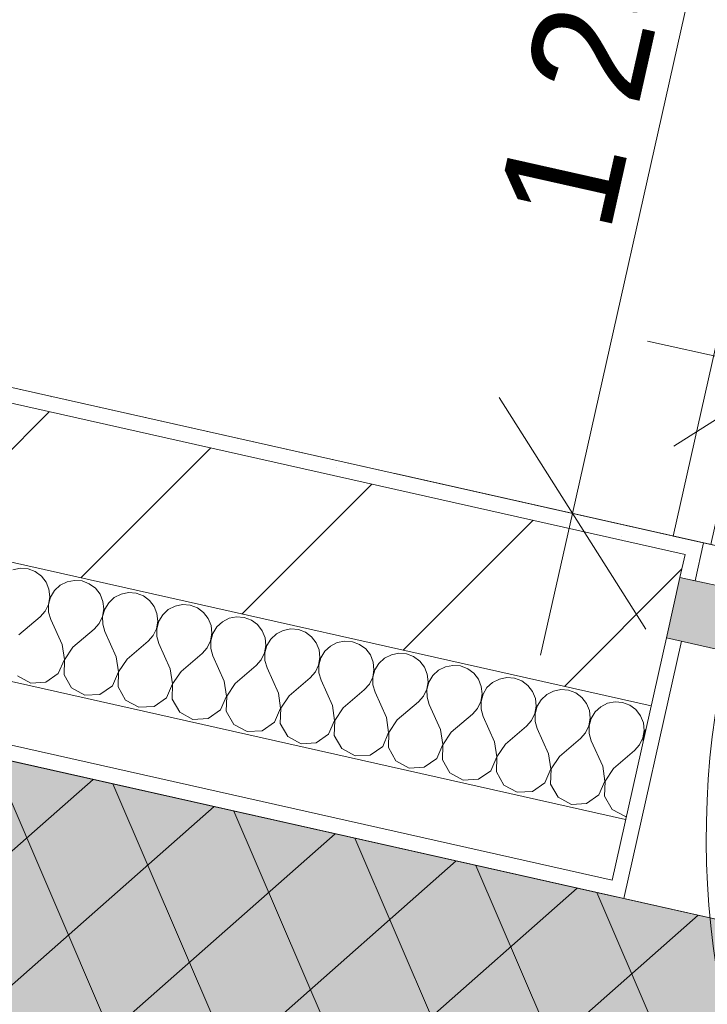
# Model space of a CAD drawing. Header units: millimetres. Extents: x -6990773 to -6682839, y 6117771 to 6220266.
# Tile 14 of 154: x -6948482 to -6947596, y 6140261 to 6141530. Entities that reach past the tile are written whole.
import ezdxf

# ---------------------------------------------------------------- set-up
doc = ezdxf.new("R2010")
doc.units = ezdxf.units.MM
doc.header["$MEASUREMENT"] = 0
for name, color, linetype in [('S - МОП.АР', 7, 'Continuous'), ('АР-Стены_внешние_.АР', 7, 'Continuous'), ('АР-Чертеж-Размеры.АР', 7, 'Continuous')]:
    doc.layers.add(name, color=color, linetype=linetype)
for name, color, linetype, lineweight in [('АР-вертикальная связь - Лестница.АР_Ном._пера__1', 7, 'Continuous', 0), ('АР-Стены_внешние_.АР_Ном._пера__1', 7, 'Continuous', 30), ('АР-Чертеж-Размеры.АР_Ном._пера__1', 7, 'Continuous', 0), ('Двери Archicad_Ном._пера__120', 7, 'Continuous', 0), ('Кровля_Ном._пера__101', 252, 'Continuous', 0), ('Кровля_Ном._пера__120', 7, 'Continuous', 0)]:
    doc.layers.add(name, color=color, linetype=linetype, lineweight=lineweight)
doc.styles.add('РЎР“Р•РќР•Р\xa0Р\x98Р\xa0_РЎРўР\x98Р›Р¬_4', font='GOTHIC.TTF')
doc.dimstyles.new('СГЕНЕРИР_СТИЛЬ__3', dxfattribs={"dimtxt": 150, "dimasz": 237.5, "dimexe": 0.18, "dimexo": 0.0625, "dimgap": 0, "dimtad": 1, "dimdec": 0, "dimzin": 0, "dimdsep": 46, "dimtxsty": 'РЎР“Р•РќР•Р\xa0Р\x98Р\xa0_РЎРўР\x98Р›Р¬_4', "dimblk": 'ARROWHEAD_6', "dimblk1": 'ARROWHEAD_6', "dimblk2": 'ARROWHEAD_6', "dimcen": 0.09, "dimse1": 1, "dimse2": 1, "dimclrd": 7, "dimclre": 7, "dimclrt": 7, "dimazin": 0, "dimtfac": 1, "dimtdec": 4, "dimtmove": 0, "dimatfit": 3, "dimfxl": 1, "dimtolj": 1, "dimtzin": 0, "dimarcsym": 0})
doc.dimstyles.new('СГЕНЕРИР_СТИЛЬ__8', dxfattribs={"dimtxt": 150, "dimasz": 237.5, "dimexe": 0.18, "dimexo": 0.0625, "dimgap": 0, "dimtad": 1, "dimdec": 0, "dimzin": 0, "dimdsep": 46, "dimtxsty": 'РЎР“Р•РќР•Р\xa0Р\x98Р\xa0_РЎРўР\x98Р›Р¬_4', "dimblk": 'ARROWHEAD_6', "dimblk1": 'ARROWHEAD_6', "dimblk2": 'ARROWHEAD_6', "dimcen": 0.09, "dimse1": 1, "dimse2": 1, "dimclrd": 7, "dimclre": 7, "dimclrt": 7, "dimazin": 0, "dimtfac": 1, "dimtdec": 4, "dimtmove": 2, "dimatfit": 3, "dimfxl": 1, "dimtolj": 1, "dimtzin": 0, "dimarcsym": 0})
pattern_1 = [(45, (-6338927.19, 6563027.8), (-111.369318, 111.369318), [0, -105, 0, -157.5]), (110, (-6338577.19, 6563027.8), (148.001588, 53.868173), [0, -77, 0, -133])]

# ---------------------------------------------------------------- blocks, each defined once
blk = doc.blocks.new('*X359', base_point=(-6338927.2, 6562677.8))
at = {"layer": 'АР-Стены_внешние_.АР_Ном._пера__1', "color": 7, "linetype": 'Continuous', "lineweight": 0}
for p, q in [((-6948481.4, 6140823.1), (-6948491.1, 6140821.2)), ((-6948471.6, 6140822.3), (-6948481.4, 6140823.1)), ((-6948462.4, 6140818.8), (-6948471.6, 6140822.3)), ((-6948454.5, 6140813), (-6948462.4, 6140818.8)), ((-6948448.4, 6140805.2), (-6948454.5, 6140813)), ((-6948444.8, 6140796), (-6948448.4, 6140805.2)), ((-6948443.7, 6140786.2), (-6948444.8, 6140796)), ((-6948430.2, 6140801.1), (-6948437.4, 6140794.4)), ((-6948421.4, 6140805.6), (-6948430.2, 6140801.1)), ((-6948411.7, 6140807.5), (-6948421.4, 6140805.6)), ((-6948401.9, 6140806.7), (-6948411.7, 6140807.5)), ((-6948392.7, 6140803.2), (-6948401.9, 6140806.7)), ((-6948384.8, 6140797.3), (-6948392.7, 6140803.2)), ((-6948378.7, 6140789.5), (-6948384.8, 6140797.3)), ((-6948445.4, 6140776.5), (-6948443.7, 6140786.2)), ((-6948442.5, 6140786), (-6948445.1, 6140776.5)), ((-6948437.4, 6140794.4), (-6948442.5, 6140786)), ((-6948375.1, 6140780.4), (-6948378.7, 6140789.5)), ((-6948360.5, 6140785.4), (-6948367.7, 6140778.7)), ((-6948351.7, 6140789.9), (-6948360.5, 6140785.4)), ((-6948342, 6140791.8), (-6948351.7, 6140789.9)), ((-6948332.2, 6140791), (-6948342, 6140791.8)), ((-6948323, 6140787.5), (-6948332.2, 6140791)), ((-6948315.1, 6140781.7), (-6948323, 6140787.5)), ((-6948449.7, 6140767.7), (-6948445.4, 6140776.5)), ((-6948445.1, 6140776.5), (-6948445.1, 6140766.6)), ((-6948375.7, 6140760.9), (-6948374, 6140770.6)), ((-6948372.8, 6140770.3), (-6948375.5, 6140760.8)), ((-6948374, 6140770.6), (-6948375.1, 6140780.4)), ((-6948367.7, 6140778.7), (-6948372.8, 6140770.3)), ((-6948309, 6140773.9), (-6948315.1, 6140781.7)), ((-6948305.4, 6140764.7), (-6948309, 6140773.9)), ((-6948282, 6140774.3), (-6948290.8, 6140769.8)), ((-6948272.3, 6140776.2), (-6948282, 6140774.3)), ((-6948262.5, 6140775.3), (-6948272.3, 6140776.2)), ((-6948253.3, 6140771.9), (-6948262.5, 6140775.3)), ((-6948245.4, 6140766), (-6948253.3, 6140771.9)), ((-6948483.4, 6140737.1), (-6948456.2, 6140760.3)), ((-6948456.2, 6140760.3), (-6948449.7, 6140767.7)), ((-6948445.1, 6140766.6), (-6948442.3, 6140757.2)), ((-6948380, 6140752), (-6948375.7, 6140760.9)), ((-6948375.5, 6140760.8), (-6948375.4, 6140751)), ((-6948304.4, 6140754.9), (-6948305.4, 6140764.7)), ((-6948298, 6140763.1), (-6948303.1, 6140754.7)), ((-6948290.8, 6140769.8), (-6948298, 6140763.1)), ((-6948239.4, 6140758.2), (-6948245.4, 6140766)), ((-6948235.7, 6140749.1), (-6948239.4, 6140758.2)), ((-6948212.3, 6140758.6), (-6948221.1, 6140754.1)), ((-6948202.7, 6140760.5), (-6948212.3, 6140758.6)), ((-6948192.8, 6140759.7), (-6948202.7, 6140760.5)), ((-6948183.6, 6140756.2), (-6948192.8, 6140759.7)), ((-6948427.7, 6140724.6), (-6948442.3, 6140757.2)), ((-6948386.6, 6140744.6), (-6948380, 6140752)), ((-6948375.4, 6140751), (-6948372.6, 6140741.5)), ((-6948310.3, 6140736.4), (-6948306, 6140745.2)), ((-6948306, 6140745.2), (-6948304.4, 6140754.9)), ((-6948303.1, 6140754.7), (-6948305.8, 6140745.2)), ((-6948305.8, 6140745.2), (-6948305.7, 6140735.3)), ((-6948234.7, 6140739.3), (-6948235.7, 6140749.1)), ((-6948228.3, 6140747.4), (-6948233.4, 6140739)), ((-6948221.1, 6140754.1), (-6948228.3, 6140747.4)), ((-6948175.7, 6140750.4), (-6948183.6, 6140756.2)), ((-6948169.7, 6140742.6), (-6948175.7, 6140750.4)), ((-6948413.7, 6140721.5), (-6948386.6, 6140744.6)), ((-6948358, 6140708.9), (-6948372.6, 6140741.5)), ((-6948316.9, 6140729), (-6948310.3, 6140736.4)), ((-6948305.7, 6140735.3), (-6948302.9, 6140725.9)), ((-6948236.4, 6140729.6), (-6948234.7, 6140739.3)), ((-6948233.4, 6140739), (-6948236.1, 6140729.5)), ((-6948166, 6140733.4), (-6948169.7, 6140742.6)), ((-6948165, 6140723.6), (-6948166, 6140733.4)), ((-6948151.4, 6140738.5), (-6948158.6, 6140731.8)), ((-6948142.6, 6140743), (-6948151.4, 6140738.5)), ((-6948133, 6140744.9), (-6948142.6, 6140743)), ((-6948123.1, 6140744), (-6948133, 6140744.9)), ((-6948113.9, 6140740.6), (-6948123.1, 6140744)), ((-6948106, 6140734.7), (-6948113.9, 6140740.6)), ((-6948100, 6140726.9), (-6948106, 6140734.7)), ((-6948424.8, 6140705.3), (-6948427.7, 6140724.6)), ((-6948413.7, 6140721.5), (-6948424.5, 6140705.2)), ((-6948344, 6140705.8), (-6948316.9, 6140729)), ((-6948288.3, 6140693.3), (-6948302.9, 6140725.9)), ((-6948247.2, 6140713.3), (-6948240.6, 6140720.7)), ((-6948240.6, 6140720.7), (-6948236.4, 6140729.6)), ((-6948236.1, 6140729.5), (-6948236, 6140719.7)), ((-6948236, 6140719.7), (-6948233.2, 6140710.2)), ((-6948166.7, 6140713.9), (-6948165, 6140723.6)), ((-6948163.8, 6140723.4), (-6948166.4, 6140713.9)), ((-6948158.6, 6140731.8), (-6948163.8, 6140723.4)), ((-6948096.3, 6140717.8), (-6948100, 6140726.9)), ((-6948081.7, 6140722.8), (-6948088.9, 6140716.1)), ((-6948072.9, 6140727.3), (-6948081.7, 6140722.8)), ((-6948063.3, 6140729.2), (-6948072.9, 6140727.3)), ((-6948053.5, 6140728.4), (-6948063.3, 6140729.2)), ((-6948044.2, 6140724.9), (-6948053.5, 6140728.4)), ((-6948036.3, 6140719.1), (-6948044.2, 6140724.9)), ((-6948355.1, 6140689.6), (-6948358, 6140708.9)), ((-6948274.3, 6140690.2), (-6948247.2, 6140713.3)), ((-6948218.6, 6140677.6), (-6948233.2, 6140710.2)), ((-6948170.9, 6140705), (-6948166.7, 6140713.9)), ((-6948166.4, 6140713.9), (-6948166.3, 6140704)), ((-6948097, 6140698.3), (-6948095.3, 6140708)), ((-6948094.1, 6140707.7), (-6948096.7, 6140698.2)), ((-6948095.3, 6140708), (-6948096.3, 6140717.8)), ((-6948088.9, 6140716.1), (-6948094.1, 6140707.7)), ((-6948030.3, 6140711.3), (-6948036.3, 6140719.1)), ((-6948026.6, 6140702.1), (-6948030.3, 6140711.3)), ((-6948012, 6140707.2), (-6948019.3, 6140700.5)), ((-6948003.2, 6140711.6), (-6948012, 6140707.2)), ((-6947993.6, 6140713.6), (-6948003.2, 6140711.6)), ((-6947983.8, 6140712.7), (-6947993.6, 6140713.6)), ((-6947974.5, 6140709.3), (-6947983.8, 6140712.7)), ((-6947966.6, 6140703.4), (-6947974.5, 6140709.3)), ((-6948432.6, 6140687.4), (-6948424.8, 6140705.3)), ((-6948424.5, 6140705.2), (-6948425.2, 6140685.7)), ((-6948344, 6140705.8), (-6948354.9, 6140689.6)), ((-6948204.6, 6140674.5), (-6948177.5, 6140697.7)), ((-6948177.5, 6140697.7), (-6948170.9, 6140705)), ((-6948166.3, 6140704), (-6948163.5, 6140694.6)), ((-6948148.9, 6140662), (-6948163.5, 6140694.6)), ((-6948101.2, 6140689.4), (-6948097, 6140698.3)), ((-6948096.7, 6140698.2), (-6948096.6, 6140688.4)), ((-6948025.6, 6140692.3), (-6948026.6, 6140702.1)), ((-6948019.3, 6140700.5), (-6948024.4, 6140692.1)), ((-6947960.6, 6140695.6), (-6947966.6, 6140703.4)), ((-6947956.9, 6140686.5), (-6947960.6, 6140695.6)), ((-6947933.6, 6140696), (-6947942.3, 6140691.5)), ((-6947923.9, 6140697.9), (-6947933.6, 6140696)), ((-6947914.1, 6140697.1), (-6947923.9, 6140697.9)), ((-6947904.8, 6140693.6), (-6947914.1, 6140697.1)), ((-6948485.2, 6140684.4), (-6948468.1, 6140675.1)), ((-6948448.6, 6140676.2), (-6948432.6, 6140687.4)), ((-6948425.2, 6140685.7), (-6948415.5, 6140668.8)), ((-6948362.9, 6140671.7), (-6948355.1, 6140689.6)), ((-6948354.9, 6140689.6), (-6948355.5, 6140670.1)), ((-6948285.4, 6140674), (-6948288.3, 6140693.3)), ((-6948274.3, 6140690.2), (-6948285.2, 6140673.9)), ((-6948135, 6140658.8), (-6948107.8, 6140682)), ((-6948107.8, 6140682), (-6948101.2, 6140689.4)), ((-6948096.6, 6140688.4), (-6948093.8, 6140678.9)), ((-6948031.6, 6140673.7), (-6948027.3, 6140682.6)), ((-6948027.3, 6140682.6), (-6948025.6, 6140692.3)), ((-6948024.4, 6140692.1), (-6948027, 6140682.6)), ((-6948027, 6140682.6), (-6948026.9, 6140672.7)), ((-6947955.9, 6140676.7), (-6947956.9, 6140686.5)), ((-6947949.6, 6140684.8), (-6947954.7, 6140676.4)), ((-6947942.3, 6140691.5), (-6947949.6, 6140684.8)), ((-6947896.9, 6140687.8), (-6947904.8, 6140693.6)), ((-6947890.9, 6140680), (-6947896.9, 6140687.8)), ((-6947854.2, 6140682.2), (-6947863.9, 6140680.3)), ((-6947844.4, 6140681.4), (-6947854.2, 6140682.2)), ((-6947835.1, 6140678), (-6947844.4, 6140681.4)), ((-6948468.1, 6140675.1), (-6948448.6, 6140676.2)), ((-6948415.5, 6140668.8), (-6948398.4, 6140659.4)), ((-6948378.9, 6140660.5), (-6948362.9, 6140671.7)), ((-6948355.5, 6140670.1), (-6948345.8, 6140653.1)), ((-6948293.2, 6140656.1), (-6948285.4, 6140674)), ((-6948285.2, 6140673.9), (-6948285.8, 6140654.4)), ((-6948215.8, 6140658.3), (-6948218.6, 6140677.6)), ((-6948204.6, 6140674.5), (-6948215.5, 6140658.3)), ((-6948079.2, 6140646.3), (-6948093.8, 6140678.9)), ((-6948038.1, 6140666.4), (-6948031.6, 6140673.7)), ((-6948026.9, 6140672.7), (-6948024.2, 6140663.2)), ((-6947957.6, 6140667), (-6947955.9, 6140676.7)), ((-6947954.7, 6140676.4), (-6947957.3, 6140666.9)), ((-6947887.2, 6140670.8), (-6947890.9, 6140680)), ((-6947886.2, 6140661), (-6947887.2, 6140670.8)), ((-6947879.9, 6140669.2), (-6947885, 6140660.8)), ((-6947872.6, 6140675.9), (-6947879.9, 6140669.2)), ((-6947863.9, 6140680.3), (-6947872.6, 6140675.9)), ((-6947827.2, 6140672.1), (-6947835.1, 6140678)), ((-6947821.2, 6140664.3), (-6947827.2, 6140672.1)), ((-6948398.4, 6140659.4), (-6948378.9, 6140660.5)), ((-6948309.2, 6140644.9), (-6948293.2, 6140656.1)), ((-6948223.5, 6140640.4), (-6948215.8, 6140658.3)), ((-6948215.5, 6140658.3), (-6948216.1, 6140638.7)), ((-6948146.1, 6140642.7), (-6948148.9, 6140662)), ((-6948135, 6140658.8), (-6948145.8, 6140642.6)), ((-6948065.3, 6140643.2), (-6948038.1, 6140666.4)), ((-6948009.5, 6140630.7), (-6948024.2, 6140663.2)), ((-6947968.4, 6140650.7), (-6947961.9, 6140658.1)), ((-6947961.9, 6140658.1), (-6947957.6, 6140667)), ((-6947957.3, 6140666.9), (-6947957.2, 6140657.1)), ((-6947957.2, 6140657.1), (-6947954.5, 6140647.6)), ((-6947887.9, 6140651.3), (-6947886.2, 6140661)), ((-6947885, 6140660.8), (-6947887.6, 6140651.3)), ((-6947817.5, 6140655.2), (-6947821.2, 6140664.3)), ((-6947802.9, 6140660.2), (-6947810.2, 6140653.5)), ((-6947794.2, 6140664.7), (-6947802.9, 6140660.2)), ((-6947784.5, 6140666.6), (-6947794.2, 6140664.7)), ((-6947774.7, 6140665.8), (-6947784.5, 6140666.6)), ((-6947765.5, 6140662.3), (-6947774.7, 6140665.8)), ((-6947757.5, 6140656.5), (-6947765.5, 6140662.3)), ((-6947751.5, 6140648.7), (-6947757.5, 6140656.5)), ((-6948345.8, 6140653.1), (-6948328.7, 6140643.8)), ((-6948328.7, 6140643.8), (-6948309.2, 6140644.9)), ((-6948285.8, 6140654.4), (-6948276.1, 6140637.5)), ((-6948076.4, 6140627), (-6948079.2, 6140646.3)), ((-6947995.6, 6140627.5), (-6947968.4, 6140650.7)), ((-6947939.8, 6140615), (-6947954.5, 6140647.6)), ((-6947892.2, 6140642.4), (-6947887.9, 6140651.3)), ((-6947887.6, 6140651.3), (-6947887.5, 6140641.4)), ((-6947818.2, 6140635.7), (-6947816.5, 6140645.4)), ((-6947815.3, 6140645.1), (-6947817.9, 6140635.6)), ((-6947816.5, 6140645.4), (-6947817.5, 6140655.2)), ((-6947810.2, 6140653.5), (-6947815.3, 6140645.1)), ((-6947747.8, 6140639.5), (-6947751.5, 6140648.7)), ((-6947733.3, 6140644.6), (-6947740.5, 6140637.9)), ((-6947724.5, 6140649), (-6947733.3, 6140644.6)), ((-6947714.8, 6140650.9), (-6947724.5, 6140649)), ((-6947705, 6140650.1), (-6947714.8, 6140650.9)), ((-6947695.8, 6140646.7), (-6947705, 6140650.1)), ((-6947687.8, 6140640.8), (-6947695.8, 6140646.7)), ((-6948276.1, 6140637.5), (-6948259, 6140628.1)), ((-6948239.5, 6140629.2), (-6948223.5, 6140640.4)), ((-6948216.1, 6140638.7), (-6948206.4, 6140621.8)), ((-6948153.8, 6140624.7), (-6948146.1, 6140642.7)), ((-6948145.8, 6140642.6), (-6948146.4, 6140623.1)), ((-6948065.3, 6140643.2), (-6948076.1, 6140627)), ((-6948006.7, 6140611.4), (-6948009.5, 6140630.7)), ((-6947925.9, 6140611.9), (-6947898.7, 6140635.1)), ((-6947898.7, 6140635.1), (-6947892.2, 6140642.4)), ((-6947887.5, 6140641.4), (-6947884.8, 6140631.9)), ((-6947870.1, 6140599.4), (-6947884.8, 6140631.9)), ((-6947822.5, 6140626.8), (-6947818.2, 6140635.7)), ((-6947817.9, 6140635.6), (-6947817.8, 6140625.7)), ((-6947746.8, 6140629.7), (-6947747.8, 6140639.5)), ((-6947740.5, 6140637.9), (-6947745.6, 6140629.4)), ((-6947681.8, 6140633), (-6947687.8, 6140640.8)), ((-6947678.1, 6140623.9), (-6947681.8, 6140633)), ((-6948259, 6140628.1), (-6948239.5, 6140629.2)), ((-6948206.4, 6140621.8), (-6948189.3, 6140612.5)), ((-6948169.8, 6140613.6), (-6948153.8, 6140624.7)), ((-6948146.4, 6140623.1), (-6948136.8, 6140606.2)), ((-6948084.1, 6140609.1), (-6948076.4, 6140627)), ((-6948076.1, 6140627), (-6948076.8, 6140607.4)), ((-6947995.6, 6140627.5), (-6948006.4, 6140611.3)), ((-6947856.2, 6140596.2), (-6947829, 6140619.4)), ((-6947829, 6140619.4), (-6947822.5, 6140626.8)), ((-6947817.8, 6140625.7), (-6947815.1, 6140616.3)), ((-6947752.8, 6140611.1), (-6947748.5, 6140620)), ((-6947748.5, 6140620), (-6947746.8, 6140629.7)), ((-6947745.6, 6140629.4), (-6947748.2, 6140619.9)), ((-6947748.2, 6140619.9), (-6947748.1, 6140610.1)), ((-6947677.1, 6140614.1), (-6947678.1, 6140623.9)), ((-6948189.3, 6140612.5), (-6948169.8, 6140613.6)), ((-6948136.8, 6140606.2), (-6948119.6, 6140596.8)), ((-6948100.1, 6140597.9), (-6948084.1, 6140609.1)), ((-6948076.8, 6140607.4), (-6948067.1, 6140590.5)), ((-6948014.4, 6140593.4), (-6948006.7, 6140611.4)), ((-6948006.4, 6140611.3), (-6948007.1, 6140591.8)), ((-6947937, 6140595.7), (-6947939.8, 6140615)), ((-6947925.9, 6140611.9), (-6947936.7, 6140595.6)), ((-6947800.4, 6140583.7), (-6947815.1, 6140616.3)), ((-6947759.3, 6140603.8), (-6947752.8, 6140611.1)), ((-6947748.1, 6140610.1), (-6947745.4, 6140600.6)), ((-6947678.8, 6140604.4), (-6947677.1, 6140614.1)), ((-6947675.9, 6140613.8), (-6947678.5, 6140604.3)), ((-6947675.2, 6140615), (-6947675.9, 6140613.8)), ((-6948119.6, 6140596.8), (-6948100.1, 6140597.9)), ((-6948030.4, 6140582.3), (-6948014.4, 6140593.4)), ((-6947944.7, 6140577.8), (-6947937, 6140595.7)), ((-6947936.7, 6140595.6), (-6947937.4, 6140576.1)), ((-6947867.3, 6140580.1), (-6947870.1, 6140599.4)), ((-6947856.2, 6140596.2), (-6947867, 6140580)), ((-6947786.5, 6140580.6), (-6947759.3, 6140603.8)), ((-6947730.7, 6140568.1), (-6947745.4, 6140600.6)), ((-6947689.6, 6140588.1), (-6947683.1, 6140595.5)), ((-6947683.1, 6140595.5), (-6947678.8, 6140604.4)), ((-6947678.5, 6140604.3), (-6947678.5, 6140600.2)), ((-6948067.1, 6140590.5), (-6948049.9, 6140581.2)), ((-6948049.9, 6140581.2), (-6948030.4, 6140582.3)), ((-6948007.1, 6140591.8), (-6947997.4, 6140574.8)), ((-6947875, 6140562.1), (-6947867.3, 6140580.1)), ((-6947867, 6140580), (-6947867.7, 6140560.5)), ((-6947797.6, 6140564.4), (-6947800.4, 6140583.7)), ((-6947786.5, 6140580.6), (-6947797.3, 6140564.3)), ((-6947716.8, 6140564.9), (-6947689.6, 6140588.1)), ((-6947997.4, 6140574.8), (-6947980.2, 6140565.5)), ((-6947960.7, 6140566.6), (-6947944.7, 6140577.8)), ((-6947937.4, 6140576.1), (-6947927.7, 6140559.2)), ((-6947727.9, 6140548.8), (-6947730.7, 6140568.1)), ((-6947980.2, 6140565.5), (-6947960.7, 6140566.6)), ((-6947927.7, 6140559.2), (-6947910.5, 6140549.9)), ((-6947891, 6140551), (-6947875, 6140562.1)), ((-6947867.7, 6140560.5), (-6947858, 6140543.5)), ((-6947805.3, 6140546.5), (-6947797.6, 6140564.4)), ((-6947797.3, 6140564.3), (-6947798, 6140544.8)), ((-6947716.8, 6140564.9), (-6947727.6, 6140548.7)), ((-6947910.5, 6140549.9), (-6947891, 6140551)), ((-6947858, 6140543.5), (-6947840.8, 6140534.2)), ((-6947821.3, 6140535.3), (-6947805.3, 6140546.5)), ((-6947798, 6140544.8), (-6947788.3, 6140527.9)), ((-6947735.6, 6140530.8), (-6947727.9, 6140548.8)), ((-6947727.6, 6140548.7), (-6947728.3, 6140529.2)), ((-6947840.8, 6140534.2), (-6947821.3, 6140535.3)), ((-6947751.7, 6140519.7), (-6947735.6, 6140530.8)), ((-6947728.3, 6140529.2), (-6947718.6, 6140512.2)), ((-6947788.3, 6140527.9), (-6947771.1, 6140518.6)), ((-6947771.1, 6140518.6), (-6947751.7, 6140519.7)), ((-6947718.6, 6140512.2), (-6947701.4, 6140502.9)), ((-6947701.4, 6140502.9), (-6947700.3, 6140503))]:
    blk.add_line(p, q, dxfattribs=at)
blk = doc.blocks.new('Металлическая Дверь 23[5]_1', base_point=(-6338927.2, 6562677.8))
at = {"layer": 'Двери Archicad_Ном._пера__120', "linetype": 'Continuous', "lineweight": 0, "true_color": 0xffffff}
blk.add_hatch(color=7, dxfattribs=at).paths.add_polyline_path([(-6947553, 6140793.9), (-6947631.1, 6140811.4), (-6947648.6, 6140733.4), (-6947570.5, 6140715.8), (-6947561.8, 6140754.9)])
at = {"layer": 'Двери Archicad_Ном._пера__120', "color": 7, "linetype": 'Continuous', "lineweight": 0}
for p, q in [((-6947620.1, 6140860.2), (-6947600.6, 6140855.8)), ((-6947611.6, 6140807), (-6947600.6, 6140855.8)), ((-6947648.6, 6140733.4), (-6947631.1, 6140811.4)), ((-6947648.6, 6140733.4), (-6947631.1, 6140811.4)), ((-6947648.6, 6140733.4), (-6947631.1, 6140811.4)), ((-6947631.1, 6140811.4), (-6947553, 6140793.9)), ((-6947570.5, 6140715.8), (-6947648.6, 6140733.4)), ((-6947629.1, 6140729), (-6947703.6, 6140397.2)), ((-6947723.1, 6140401.6), (-6947703.6, 6140397.2))]:
    blk.add_line(p, q, dxfattribs=at)
blk.add_arc((-6946507, 6140477), 1090, 167.3418, 257.3418, dxfattribs=at)
blk = doc.blocks.new('Стена_132_1', base_point=(-6942865.9, 6139669.5))
at = {"layer": 'АР-Стены_внешние_.АР', "linetype": 'Continuous', "lineweight": 0, "true_color": 0x000000}
h = blk.add_hatch(dxfattribs=at)
h.set_pattern_fill('ШТУКАТУРКА__ГИПС_01_0001', color=18, style=0, pattern_type=2)
h.set_pattern_definition(pattern_1)
h.paths.add_polyline_path([(-6950513.7, 6141510.1), (-6950518.1, 6141490.6), (-6947624.5, 6140840.7), (-6947620.1, 6140860.2)])
h = blk.add_hatch(dxfattribs=at)
h.set_pattern_fill('БЛОКИ_БЕТОННЫЕ_ЭФФЕКТИВН_70', color=18, style=0, pattern_type=2)
h.set_pattern_definition([(45, (-6338927.19, 6562677.8), (-127.27922, 127.27922), [])])
h.paths.add_polyline_path([(-6950537.6, 6141495), (-6950581.5, 6141299.8), (-6947668.3, 6140645.6), (-6947648.6, 6140733.4), (-6947631.1, 6140811.4), (-6947624.5, 6140840.7)])
h = blk.add_hatch(dxfattribs=at)
h.set_pattern_fill('ШТУКАТУРКА__ГИПС_01_0001', color=18, style=0, pattern_type=2)
h.set_pattern_definition(pattern_1)
h.paths.add_polyline_path([(-6947600.6, 6140855.8), (-6947620.1, 6140860.2), (-6947624.5, 6140840.7), (-6947631.1, 6140811.4), (-6947611.6, 6140807)])
at = {"layer": 'АР-Стены_внешние_.АР_Ном._пера__1', "color": 7, "linetype": 'Continuous', "lineweight": 15}
for p, q in [((-6947624.5, 6140840.7), (-6950518.1, 6141490.6)), ((-6950581.5, 6141299.8), (-6947668.3, 6140645.6)), ((-6947624.5, 6140840.7), (-6947631.1, 6140811.4)), ((-6947648.6, 6140733.4), (-6947631.1, 6140811.4))]:
    blk.add_line(p, q, dxfattribs=at)
at = {"layer": 'АР-Стены_внешние_.АР_Ном._пера__1', "color": 7, "linetype": 'Continuous', "lineweight": 0}
for p, q in [((-6950809.5, 6141197.3), (-6947701.2, 6140499.2)), ((-6950973.4, 6141152.1), (-6947718.7, 6140421.1)), ((-6947620.1, 6140860.2), (-6947600.6, 6140855.8)), ((-6947611.6, 6140807), (-6947600.6, 6140855.8)), ((-6947631.1, 6140811.4), (-6947611.6, 6140807)), ((-6947718.7, 6140421.1), (-6947648.6, 6140733.4)), ((-6947629.1, 6140729), (-6947703.6, 6140397.2)), ((-6947723.1, 6140401.6), (-6947703.6, 6140397.2))]:
    blk.add_line(p, q, dxfattribs=at)
at = {"layer": 'АР-Стены_внешние_.АР_Ном._пера__1', "color": 7, "linetype": 'Continuous', "lineweight": 0, "flags": 128}
for points in [[(-6947620.1, 6140860.2), (-6950513.7, 6141510.1)], [(-6951055.8, 6141150.1), (-6947723.1, 6140401.6)]]:
    blk.add_lwpolyline(points, dxfattribs=at)
at = {"layer": 'АР-Стены_внешние_.АР', "color": 7, "lineweight": 0}
blk.add_blockref('*X359', (-6338927.2, 6562677.8), dxfattribs=at)
at = {"layer": 'Двери Archicad_Ном._пера__120', "color": 7, "linetype": 'Continuous', "lineweight": 0}
blk.add_blockref('Металлическая Дверь 23[5]_1', (-6338927.2, 6562677.8), dxfattribs=at)
blk = doc.blocks.new('*D434', base_point=(-6338927.2, 6562677.8))
at = {"layer": 'АР-Чертеж-Размеры.АР_Ном._пера__1', "color": 7, "linetype": 'Continuous', "lineweight": 0, "transparency": 16777216}
for p, q in [((-6947438.5, 6141303.7), (-6947541.2, 6140846.4)), ((-6947340.5, 6141169.6), (-6947639.2, 6140980.5)), ((-6947489.9, 6141075), (-6947672.8, 6141116.1)), ((-6946465.4, 6140844.9), (-6947489.9, 6141075)), ((-6946414, 6141073.6), (-6946516.7, 6140616.3)), ((-6946614.7, 6140750.4), (-6946316, 6140939.5)), ((-6946282.4, 6140803.9), (-6946465.4, 6140844.9))]:
    blk.add_line(p, q, dxfattribs=at)
at = {"layer": 'АР-Чертеж-Размеры.АР_Ном._пера__1', "color": 7, "lineweight": 0, "transparency": 16777216, "insert": (-6947060.9, 6141009.4), "char_height": 150, "attachment_point": 7, "rotation": 347.3417, "style": 'РЎР“Р•РќР•Р\xa0Р\x98Р\xa0_РЎРўР\x98Р›Р¬_4'}
blk.add_mtext('\\A1;{\\pql;\\fCentury Gothic|b0|i0|c204|p0;\\W1.000000;1\xa0050}', dxfattribs=at)
blk = doc.blocks.new('ARROWHEAD_6')
at = {"color": 0, "linetype": 'Continuous', "lineweight": 0}
for p, q in [((-0.5, -0.5), (0.5, 0.5)), ((0, 0), (-1, 0))]:
    blk.add_line(p, q, dxfattribs=at)
blk = doc.blocks.new('*D445', base_point=(-6338927.2, 6562677.8))
at = {"layer": 'АР-Чертеж-Размеры.АР_Ном._пера__1', "color": 7, "linetype": 'Continuous', "lineweight": 0, "transparency": 16777216}
for p, q in [((-6947590.4, 6142262.8), (-6947401.2, 6141964.1)), ((-6947769.7, 6140893.8), (-6947495.8, 6142113.4)), ((-6947864.3, 6141043.2), (-6947675.1, 6140744.5)), ((-6947541, 6140842.4), (-6947998.4, 6140945.2)), ((-6947810.8, 6140710.9), (-6947769.7, 6140893.8))]:
    blk.add_line(p, q, dxfattribs=at)
at = {"layer": 'АР-Чертеж-Размеры.АР_Ном._пера__1', "color": 7, "lineweight": 0, "transparency": 16777216, "insert": (-6947720, 6141252.3), "char_height": 150, "attachment_point": 7, "rotation": 77.3417, "style": 'РЎР“Р•РќР•Р\xa0Р\x98Р\xa0_РЎРўР\x98Р›Р¬_4'}
blk.add_mtext('\\A1;{\\pql;\\fCentury Gothic|b0|i0|c204|p0;\\W1.000000;1\xa0250}', dxfattribs=at)
blk = doc.blocks.new('*D446', base_point=(-6338927.2, 6562677.8))
at = {"layer": 'АР-Чертеж-Размеры.АР_Ном._пера__1', "color": 7, "linetype": 'Continuous', "lineweight": 0, "transparency": 16777216}
for p, q in [((-6947364.3, 6142698.8), (-6947323.2, 6142881.8)), ((-6947269.7, 6142549.5), (-6947458.9, 6142848.2)), ((-6947135.6, 6142647.5), (-6947593, 6142750.2)), ((-6947495.8, 6142113.4), (-6947364.3, 6142698.8)), ((-6947590.4, 6142262.8), (-6947401.2, 6141964.1)), ((-6947267.1, 6142062.1), (-6947724.5, 6142164.8)), ((-6947769.7, 6140893.8), (-6947495.8, 6142113.4))]:
    blk.add_line(p, q, dxfattribs=at)
at = {"layer": 'АР-Чертеж-Размеры.АР_Ном._пера__1', "color": 7, "lineweight": 0, "transparency": 16777216, "insert": (-6947518.9, 6142273.6), "char_height": 150, "attachment_point": 7, "rotation": 77.3417, "style": 'РЎР“Р•РќР•Р\xa0Р\x98Р\xa0_РЎРўР\x98Р›Р¬_4'}
blk.add_mtext('\\A1;{\\pql;\\fCentury Gothic|b0|i0|c204|p0;\\W1.000000;600}', dxfattribs=at)

msp = doc.modelspace()

# ---------------------------------------------------------------- hatches: boundary and pattern name
at = {"layer": 'Кровля_Ном._пера__101', "linetype": 'Continuous', "lineweight": 0}
h = msp.add_hatch(dxfattribs=at)
h.set_pattern_fill('ПЕСОК_0001', color=252, style=0, pattern_type=2)
h.set_pattern_definition([(32.3417, (-6952891.77, 6138227.56), (-120.9696, 191.0468), [0, -150.75, 0, -226.125]), (97.3417, (-6952401.49, 6138117.45), (224.2711, 28.8958), [0, -110.55, 0, -190.95])])
h.paths.add_polyline_path([(-6958297.1, 6136949.8), (-6937251.1, 6132222.9), (-6934085.7, 6146316.9), (-6936671.4, 6146897.7), (-6936905.8, 6145853.7), (-6940350.5, 6146627.4), (-6940458, 6146149), (-6940744.7, 6144872.5), (-6941092.3, 6143324.6), (-6940828, 6143265.3), (-6941771.4, 6139064.9), (-6951075.3, 6141154.5), (-6949771.5, 6146959.5), (-6949249, 6146842.1), (-6948975, 6148061.9), (-6949384.7, 6148153.9), (-6949231.4, 6148836.7), (-6948890.5, 6150354.6), (-6952413.2, 6151145.8), (-6952233.6, 6151945.7), (-6954799.7, 6152522)])
at = {"layer": 'Кровля_Ном._пера__120', "linetype": 'Continuous', "lineweight": 0}
h = msp.add_hatch(dxfattribs=at)
h.set_pattern_fill('НЕМЕТАЛЛИЧЕСКИЕ_МАТЕРИАЛ_58', style=0, pattern_type=2)
h.set_pattern_definition([(41.4384, (-6952147.92, 6140168.81), (-53.8112, 125.2786), []), (113.2451, (-6952147.92, 6140168.81), (102.2147, 90.236), [])])
h.paths.add_polyline_path([(-6950486.4, 6150713), (-6948890.5, 6150354.6), (-6949231.4, 6148836.8), (-6949384.8, 6148153.9), (-6948975, 6148061.9), (-6949249, 6146842.1), (-6949771.5, 6146959.5), (-6951075.3, 6141154.5), (-6941771.4, 6139064.9), (-6942078.3, 6137698.5), (-6952865.2, 6140121.2)])

# ---------------------------------------------------------------- linework, layer by layer
at = {"layer": 'S - МОП.АР', "color": 254, "linetype": 'Continuous', "lineweight": 0, "true_color": 0xd1c7d6, "flags": 128}
msp.add_lwpolyline([(-6950513.7, 6141510.1), (-6946225.2, 6140546.9), (-6944700.1, 6147337.5), (-6947149, 6147887.5), (-6947523.9, 6146218.3), (-6946880.4, 6146073.7), (-6947465.5, 6143468.6), (-6949948.6, 6144026.3)], close=True, dxfattribs=at)
at = {"layer": 'АР-вертикальная связь - Лестница.АР_Ном._пера__1', "color": 7, "linetype": 'Continuous', "lineweight": 0}
msp.add_lwpolyline([(-6947639.9, 6140864.6), (-6947591.1, 6140853.7), (-6947185.7, 6142658.7), (-6947234.5, 6142669.7)], close=True, dxfattribs=at)
at = {"layer": 'Кровля_Ном._пера__120', "color": 7, "linetype": 'Continuous', "lineweight": 0, "flags": 128}
for points in [[(-6958297.1, 6136949.8), (-6937251.1, 6132222.9), (-6934085.7, 6146316.9), (-6936671.4, 6146897.7), (-6936905.8, 6145853.7), (-6940350.5, 6146627.4), (-6940458, 6146149), (-6940744.7, 6144872.5), (-6941092.3, 6143324.6), (-6940828, 6143265.3), (-6941771.4, 6139064.9), (-6951075.3, 6141154.5), (-6949771.5, 6146959.5), (-6949249, 6146842.1), (-6948975, 6148061.9), (-6949384.7, 6148153.9), (-6949231.4, 6148836.7), (-6948890.5, 6150354.6), (-6952413.2, 6151145.8), (-6952233.6, 6151945.7), (-6954799.7, 6152522)], [(-6950486.4, 6150713), (-6948890.5, 6150354.6), (-6949231.4, 6148836.8), (-6949384.8, 6148153.9), (-6948975, 6148061.9), (-6949249, 6146842.1), (-6949771.5, 6146959.5), (-6951075.3, 6141154.5), (-6941771.4, 6139064.9), (-6942078.3, 6137698.5), (-6952865.2, 6140121.2)]]:
    msp.add_lwpolyline(points, close=True, dxfattribs=at)

# ---------------------------------------------------------------- block references
at = {"layer": 'АР-Стены_внешние_.АР', "color": 7, "lineweight": 0}
msp.add_blockref('Стена_132_1', (-6942865.9, 6139669.5), dxfattribs=at)

# ---------------------------------------------------------------- dimensions: what is measured, and where the dimension line sits
at = {"layer": 'АР-Чертеж-Размеры.АР', "color": 7, "linetype": 'Continuous', "lineweight": 0}
for base, p1, p2, angle, dimstyle, picture, middle, turn in [((-6947364.3, 6142698.8), (-6947317.2, 6142073.3), (-6947185.7, 6142658.7), 77.3417, 'СГЕНЕРИР_СТИЛЬ__8', '*D446', (-6947554.5, 6142457.1), 77.3417), ((-6947495.8, 6142113.4), (-6947591.1, 6140853.7), (-6947317.2, 6142073.3), 77.3417, 'СГЕНЕРИР_СТИЛЬ__3', '*D445', (-6947736.7, 6141519.8), 77.3417), ((-6947489.9, 6141075), (-6946528.5, 6140563.8), (-6947553, 6140793.9), 167.3417, 'СГЕНЕРИР_СТИЛЬ__8', '*D434', (-6946793.4, 6141026.2), 347.3417)]:
    dim = msp.add_linear_dim(base=base, p1=p1, p2=p2, angle=angle, dimstyle=dimstyle, dxfattribs=at)
    dim.commit()
    dim.dimension.update_dxf_attribs({"geometry": picture, "text_midpoint": middle, "dimtype": 160, "text_rotation": turn})

doc.saveas('drawing.dxf')
